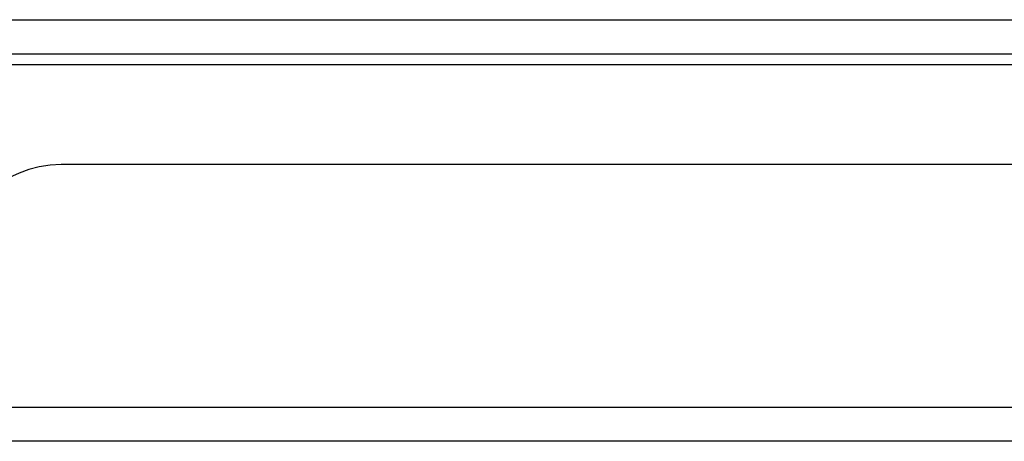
# Model space of a CAD drawing. Header units: inches. Extents: x 28 to 747, y 82 to 346.
# Tile 7 of 246: x 34.27 to 37.11, y 82 to 83.22. Entities that reach past the tile are written whole.
import ezdxf

# ---------------------------------------------------------------- set-up
doc = ezdxf.new("R2010")
doc.units = ezdxf.units.IN
doc.header["$MEASUREMENT"] = 0
doc.layers.add('Visible Edges(ANSI)', color=7, linetype='Continuous', lineweight=25)
doc.layers.add('Visible Tangent Edges(ANSI)', color=7, linetype='Continuous', lineweight=25)

msp = doc.modelspace()

# ---------------------------------------------------------------- linework, layer by layer
at = {"layer": 'Visible Edges(ANSI)'}
for p, q in [((28.5431, 83.1181), (100.3451, 83.1181)), ((52.3006, 82.7985), (34.3856, 82.7985)), ((100.2466, 81.9985), (28.6416, 81.9985))]:
    msp.add_line(p, q, dxfattribs=at)
msp.add_arc((34.3856, 82.4865), 0.312, 90, 180, dxfattribs=at)
at = {"layer": 'Visible Tangent Edges(ANSI)'}
for p, q in [((28.5431, 83.2171), (99.5779, 83.2171)), ((33.5724, 83.0871), (53.1137, 83.0871)), ((28.6416, 82.0975), (100.2466, 82.0975))]:
    msp.add_line(p, q, dxfattribs=at)

doc.saveas('drawing.dxf')
